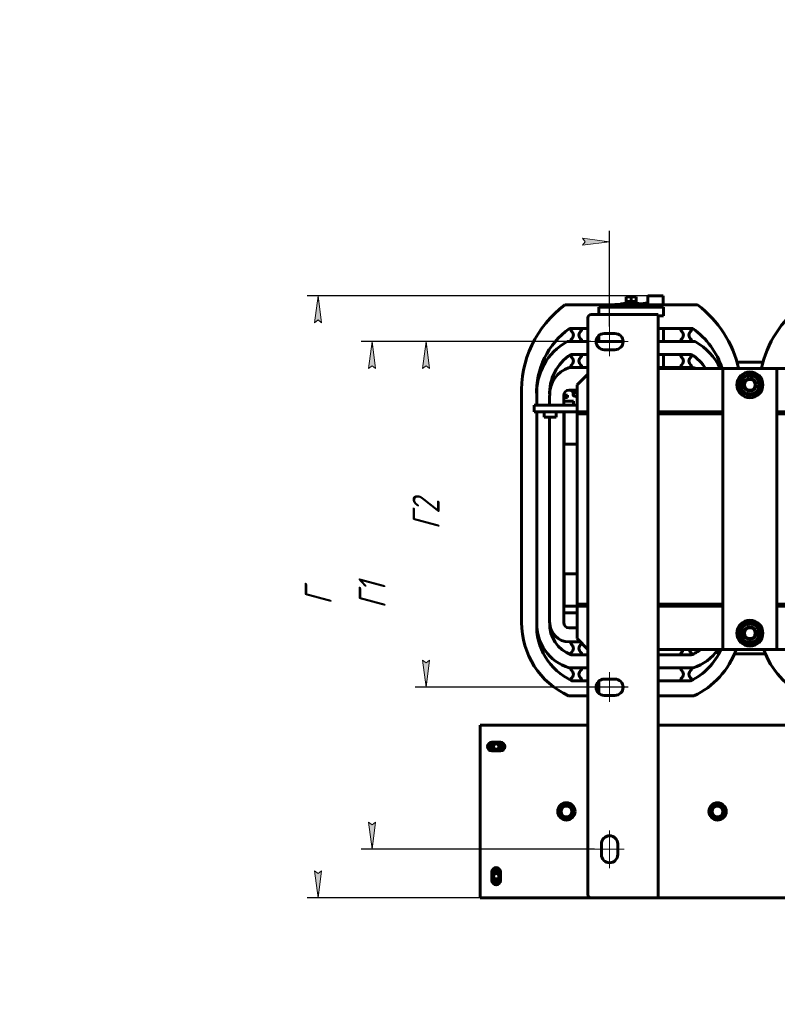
# Model space of a CAD drawing. Header units: millimetres. Extents: x 0 to 297, y 0 to 420.
# Tile 11 of 13: x 0 to 140, y 238 to 420. Entities that reach past the tile are written whole.
import ezdxf

# ---------------------------------------------------------------- set-up
doc = ezdxf.new("R2010")
doc.units = ezdxf.units.MM
for name, pattern in [('K5LT_AXLED', [19.5, 15, -1.5, 1.5, -1.5]), ('K5LT_BASIC', [0]), ('K5LT_THIN', [0])]:
    doc.linetypes.add(name, pattern=pattern)
doc.layers.add('Системный слой', color=7, linetype='Continuous')
doc.styles.add('KDIMTEXTSTYLE', font='GOST_AU.SHX', dxfattribs={"width": 0.96, "oblique": 15, "height": 5})
doc.dimstyles.new('KDIMSTYLE (0.20)', dxfattribs={"dimtxt": 5, "dimasz": 1, "dimexe": 2, "dimexo": 0, "dimgap": 1, "dimtad": 1, "dimlfac": 5, "dimtxsty": 'KDIMTEXTSTYLE', "dimsah": 1, "dimcen": 0, "dimdle": 1, "dimadec": 0, "dimazin": 0, "dimtfac": 0.667, "dimtmove": 0, "dimatfit": 3, "dimfxl": 1, "dimtvp": 1, "dimtolj": 1, "dimtzin": 0, "dimarcsym": 0})

# ---------------------------------------------------------------- blocks, each defined once
blk = doc.blocks.new('U149')
at = {"layer": 'Системный слой', "color": 150, "linetype": 'K5LT_BASIC', "lineweight": 60, "true_color": 0x0080ff}
for p, q in [((130.28, 347.39), (123.28, 347.39)), ((147.28, 347.39), (140.28, 347.39)), ((174.28, 347.39), (167.28, 347.39)), ((191.28, 347.39), (184.28, 347.39))]:
    blk.add_line(p, q, dxfattribs=at)
blk = doc.blocks.new('U150')
at = {"layer": 'Системный слой', "color": 150, "linetype": 'K5LT_BASIC', "lineweight": 60, "true_color": 0x0080ff}
for p, q in [((118.28, 355.39), (130.28, 355.39)), ((140.28, 355.39), (174.28, 355.39)), ((184.28, 355.39), (196.28, 355.39))]:
    blk.add_line(p, q, dxfattribs=at)
blk = doc.blocks.new('U152')
at = {"layer": 'Системный слой', "color": 150, "linetype": 'K5LT_BASIC', "lineweight": 60, "true_color": 0x0080ff}
for p, q in [((119.21, 368.85), (119.22, 368.89)), ((119.21, 368.38), (119.21, 368.85)), ((119.21, 367.67), (119.21, 368.38)), ((119.22, 368.89), (119.22, 368.72)), ((119.22, 368.72), (119.22, 368.24)), ((119.21, 367.19), (119.21, 367.67)), ((119.22, 368.24), (119.22, 367.52)), ((119.22, 367.52), (119.22, 367.19))]:
    blk.add_line(p, q, dxfattribs=at)
blk = doc.blocks.new('U153')
at = {"layer": 'Системный слой', "color": 150, "linetype": 'K5LT_BASIC', "lineweight": 60, "true_color": 0x0080ff}
for p, q in [((116.38, 367.36), (116.38, 367.32)), ((116.38, 367.32), (116.38, 367.28)), ((116.38, 367.28), (116.38, 367.24))]:
    blk.add_line(p, q, dxfattribs=at)
blk = doc.blocks.new('U154')
at = {"layer": 'Системный слой', "color": 150, "linetype": 'K5LT_BASIC', "lineweight": 60, "true_color": 0x0080ff}
for p, q in [((119.22, 368.56), (119.21, 368.38)), ((119.21, 368.38), (119.21, 367.96)), ((119.22, 368.36), (119.22, 368.56)), ((119.22, 367.93), (119.22, 368.36)), ((119.21, 367.96), (119.21, 367.53)), ((119.21, 367.53), (119.22, 367.36)), ((119.22, 367.51), (119.22, 367.93)), ((119.22, 367.36), (119.22, 367.51))]:
    blk.add_line(p, q, dxfattribs=at)
blk = doc.blocks.new('U158')
at = {"layer": 'Системный слой', "color": 150, "linetype": 'K5LT_BASIC', "lineweight": 60, "true_color": 0x0080ff}
for start, end in [(90, 158.054), (201.946, 338.054), (21.946, 90)]:
    blk.add_arc((88.28, 261.39), 0.862, start, end, dxfattribs=at)
blk = doc.blocks.new('U159')
at = {"layer": 'Системный слой', "color": 150, "linetype": 'K5LT_BASIC', "lineweight": 60, "true_color": 0x0080ff}
for start, end in [(130.46, 146.8977), (213.1023, 229.54), (90, 109.54), (70.46, 79.1982), (33.1023, 49.54), (310.46, 326.8977), (250.46, 289.54)]:
    blk.add_arc((88.28, 261.39), 0.955, start, end, dxfattribs=at)
blk = doc.blocks.new('U160')
at = {"layer": 'Системный слой', "color": 150, "linetype": 'K5LT_BASIC', "lineweight": 60, "true_color": 0x0080ff}
for start, end in [(48.5974, 131.4026), (228.5834, 270), (270, 311.4166)]:
    blk.add_arc((88.28, 261.39), 1.2, start, end, dxfattribs=at)
blk = doc.blocks.new('U161')
at = {"layer": 'Системный слой', "color": 150, "linetype": 'K5LT_BASIC', "lineweight": 60, "true_color": 0x0080ff}
for start, end in [(112.0837, 248.1925), (291.8075, 67.9163)]:
    blk.add_arc((88.28, 285.39), 0.862, start, end, dxfattribs=at)
blk = doc.blocks.new('U162')
at = {"layer": 'Системный слой', "color": 150, "linetype": 'K5LT_BASIC', "lineweight": 60, "true_color": 0x0080ff}
for start, end in [(130.46, 169.54), (190.46, 229.54), (10.46, 49.54), (310.46, 349.54)]:
    blk.add_arc((88.28, 285.39), 0.955, start, end, dxfattribs=at)
blk = doc.blocks.new('U163')
at = {"layer": 'Системный слой', "color": 150, "linetype": 'K5LT_BASIC', "lineweight": 60, "true_color": 0x0080ff}
for start, end in [(138.646, 221.4653), (318.5347, 41.354)]:
    blk.add_arc((88.28, 285.39), 1.2, start, end, dxfattribs=at)
blk = doc.blocks.new('U164')
at = {"layer": 'Системный слой', "color": 150, "linetype": 'K5LT_BASIC', "lineweight": 60, "true_color": 0x0080ff}
for p, q in [((105.28, 289.39), (85.28, 289.39)), ((196.28, 289.39), (118.28, 289.39)), ((229.28, 289.39), (209.28, 289.39))]:
    blk.add_line(p, q, dxfattribs=at)
blk = doc.blocks.new('U171')
at = {"layer": 'Системный слой', "color": 150, "linetype": 'K5LT_BASIC', "lineweight": 60, "true_color": 0x0080ff}
for p, q in [((119.28, 362.79), (119.28, 360.39)), ((119.28, 357.99), (119.28, 355.59))]:
    blk.add_line(p, q, dxfattribs=at)
blk = doc.blocks.new('U172')
at = {"layer": 'Системный слой', "color": 150, "linetype": 'K5LT_BASIC', "lineweight": 60, "true_color": 0x0080ff}
for p, q in [((128.38, 347.39), (128.38, 346.99)), ((128.38, 311.79), (128.38, 311.39))]:
    blk.add_line(p, q, dxfattribs=at)
blk = doc.blocks.new('U173')
at = {"layer": 'Системный слой', "color": 150, "linetype": 'K5LT_BASIC', "lineweight": 60, "true_color": 0x0080ff}
for p, q in [((125.78, 347.39), (125.78, 346.99)), ((125.78, 311.79), (125.78, 311.39))]:
    blk.add_line(p, q, dxfattribs=at)
blk = doc.blocks.new('U174')
at = {"layer": 'Системный слой', "color": 150, "linetype": 'K5LT_BASIC', "lineweight": 60, "true_color": 0x0080ff}
for p, q in [((100.78, 350.39), (100.78, 348.59)), ((100.78, 347.39), (100.78, 308.39))]:
    blk.add_line(p, q, dxfattribs=at)
blk = doc.blocks.new('U175')
at = {"layer": 'Системный слой', "color": 150, "linetype": 'K5LT_BASIC', "lineweight": 60, "true_color": 0x0080ff}
for p, q in [((101.78, 355.59), (105.28, 355.59)), ((118.28, 355.59), (124.78, 355.59))]:
    blk.add_line(p, q, dxfattribs=at)
blk = doc.blocks.new('U176')
at = {"layer": 'Системный слой', "color": 150, "linetype": 'K5LT_BASIC', "lineweight": 60, "true_color": 0x0080ff}
for p, q in [((98.18, 348.59), (98.18, 350.39)), ((98.18, 308.39), (98.18, 346.39))]:
    blk.add_line(p, q, dxfattribs=at)
blk = doc.blocks.new('U177')
at = {"layer": 'Системный слой', "color": 150, "linetype": 'K5LT_BASIC', "lineweight": 60, "true_color": 0x0080ff}
for p, q in [((105.28, 357.99), (102.09, 357.99)), ((124.48, 357.99), (118.28, 357.99))]:
    blk.add_line(p, q, dxfattribs=at)
blk = doc.blocks.new('U178')
at = {"layer": 'Системный слой', "color": 150, "linetype": 'K5LT_BASIC', "lineweight": 60, "true_color": 0x0080ff}
for p, q in [((105.28, 299.99), (101.78, 299.99)), ((124.78, 299.99), (118.28, 299.99))]:
    blk.add_line(p, q, dxfattribs=at)
blk = doc.blocks.new('U179')
at = {"layer": 'Системный слой', "color": 150, "linetype": 'K5LT_BASIC', "lineweight": 60, "true_color": 0x0080ff}
for p, q in [((95.78, 348.59), (95.78, 350.35)), ((95.78, 308.39), (95.78, 347.39))]:
    blk.add_line(p, q, dxfattribs=at)
blk = doc.blocks.new('U180')
at = {"layer": 'Системный слой', "color": 150, "linetype": 'K5LT_BASIC', "lineweight": 60, "true_color": 0x0080ff}
for p, q in [((101.43, 360.39), (105.28, 360.39)), ((106.78, 360.39), (111.78, 360.39)), ((118.28, 360.39), (125.13, 360.39))]:
    blk.add_line(p, q, dxfattribs=at)
blk = doc.blocks.new('U181')
at = {"layer": 'Системный слой', "color": 150, "linetype": 'K5LT_BASIC', "lineweight": 60, "true_color": 0x0080ff}
for p, q in [((128.38, 346.99), (128.38, 347.39)), ((128.38, 311.39), (128.38, 311.79))]:
    blk.add_line(p, q, dxfattribs=at)
blk = doc.blocks.new('U182')
at = {"layer": 'Системный слой', "color": 150, "linetype": 'K5LT_BASIC', "lineweight": 60, "true_color": 0x0080ff}
for p, q in [((102.17, 302.39), (105.28, 302.39)), ((118.28, 302.39), (124.4, 302.39))]:
    blk.add_line(p, q, dxfattribs=at)
blk = doc.blocks.new('U183')
at = {"layer": 'Системный слой', "color": 150, "linetype": 'K5LT_BASIC', "lineweight": 60, "true_color": 0x0080ff}
for p, q in [((98.18, 348.59), (98.18, 350.41)), ((98.18, 308.34), (98.18, 346.39))]:
    blk.add_line(p, q, dxfattribs=at)
blk = doc.blocks.new('U184')
at = {"layer": 'Системный слой', "color": 150, "linetype": 'K5LT_BASIC', "lineweight": 60, "true_color": 0x0080ff}
for p, q in [((105.28, 362.79), (101.86, 362.79)), ((124.71, 362.79), (118.28, 362.79))]:
    blk.add_line(p, q, dxfattribs=at)
blk = doc.blocks.new('U185')
at = {"layer": 'Системный слой', "color": 150, "linetype": 'K5LT_BASIC', "lineweight": 60, "true_color": 0x0080ff}
for p, q in [((105.28, 294.79), (101.7, 294.79)), ((124.87, 294.79), (118.28, 294.79))]:
    blk.add_line(p, q, dxfattribs=at)
blk = doc.blocks.new('U186')
at = {"layer": 'Системный слой', "color": 150, "linetype": 'K5LT_BASIC', "lineweight": 60, "true_color": 0x0080ff}
for p, q in [((95.78, 348.59), (95.78, 350.37)), ((95.78, 308.34), (95.78, 347.39))]:
    blk.add_line(p, q, dxfattribs=at)
blk = doc.blocks.new('U187')
at = {"layer": 'Системный слой', "color": 150, "linetype": 'K5LT_BASIC', "lineweight": 60, "true_color": 0x0080ff}
for p, q in [((102.29, 297.59), (105.28, 297.59)), ((118.28, 297.59), (124.28, 297.59))]:
    blk.add_line(p, q, dxfattribs=at)
blk = doc.blocks.new('U188')
at = {"layer": 'Системный слой', "color": 150, "linetype": 'K5LT_BASIC', "lineweight": 60, "true_color": 0x0080ff}
for start, end in [(80.7852, 90), (304.3335, 9.2148)]:
    blk.add_arc((103.85, 304.54), 0.25, start, end, dxfattribs=at)
blk = doc.blocks.new('U217')
at = {"layer": 'Системный слой', "color": 150, "linetype": 'K5LT_BASIC', "lineweight": 60, "true_color": 0x0080ff}
for p, q in [((129.28, 356.38), (129.28, 356.59)), ((129.28, 302.59), (129.28, 303.27))]:
    blk.add_line(p, q, dxfattribs=at)
blk = doc.blocks.new('U219')
at = {"layer": 'Системный слой', "color": 150, "linetype": 'K5LT_BASIC', "lineweight": 60, "true_color": 0x0080ff}
for p, q in [((105.28, 311.79), (103.28, 311.79)), ((130.28, 311.79), (118.28, 311.79)), ((174.28, 311.79), (140.28, 311.79)), ((196.28, 311.79), (184.28, 311.79)), ((211.28, 311.79), (209.28, 311.79))]:
    blk.add_line(p, q, dxfattribs=at)
blk = doc.blocks.new('U220')
at = {"layer": 'Системный слой', "color": 150, "linetype": 'K5LT_BASIC', "lineweight": 60, "true_color": 0x0080ff}
for p, q in [((105.28, 346.99), (103.28, 346.99)), ((130.28, 346.99), (118.28, 346.99)), ((174.28, 346.99), (140.28, 346.99)), ((196.28, 346.99), (184.28, 346.99)), ((211.28, 346.99), (209.28, 346.99))]:
    blk.add_line(p, q, dxfattribs=at)
blk = doc.blocks.new('U225')
at = {"layer": 'Системный слой', "color": 150, "linetype": 'K5LT_BASIC', "lineweight": 60, "true_color": 0x0080ff}
for p, q in [((103.28, 346.99), (105.28, 346.99)), ((118.28, 346.99), (123.28, 346.99))]:
    blk.add_line(p, q, dxfattribs=at)
blk = doc.blocks.new('U226')
at = {"layer": 'Системный слой', "color": 150, "linetype": 'K5LT_BASIC', "lineweight": 60, "true_color": 0x0080ff}
for p, q in [((105.28, 347.39), (103.28, 347.39)), ((123.28, 347.39), (118.28, 347.39))]:
    blk.add_line(p, q, dxfattribs=at)
blk = doc.blocks.new('U231')
at = {"layer": 'Системный слой', "color": 150, "linetype": 'K5LT_BASIC', "lineweight": 60, "true_color": 0x0080ff}
for p, q in [((105.28, 311.79), (103.28, 311.79)), ((123.28, 311.79), (118.28, 311.79))]:
    blk.add_line(p, q, dxfattribs=at)
blk = doc.blocks.new('U232')
at = {"layer": 'Системный слой', "color": 150, "linetype": 'K5LT_BASIC', "lineweight": 60, "true_color": 0x0080ff}
for p, q in [((103.28, 311.39), (105.28, 311.39)), ((118.28, 311.39), (123.28, 311.39))]:
    blk.add_line(p, q, dxfattribs=at)
blk = doc.blocks.new('U233')
at = {"layer": 'Системный слой', "color": 150, "linetype": 'K5LT_BASIC', "lineweight": 60, "true_color": 0x0080ff}
for p, q in [((105.28, 303.39), (105.28, 303.39)), ((118.28, 303.39), (196.28, 303.39)), ((209.28, 303.39), (209.28, 303.39))]:
    blk.add_line(p, q, dxfattribs=at)
blk = doc.blocks.new('U234')
at = {"layer": 'Системный слой', "color": 150, "linetype": 'K5LT_BASIC', "lineweight": 60, "true_color": 0x0080ff}
for p, q in [((105.28, 311.39), (103.28, 311.39)), ((130.28, 311.39), (118.28, 311.39)), ((174.28, 311.39), (140.28, 311.39)), ((196.28, 311.39), (184.28, 311.39)), ((211.28, 311.39), (209.28, 311.39))]:
    blk.add_line(p, q, dxfattribs=at)
blk = doc.blocks.new('U235')
at = {"layer": 'Системный слой', "color": 150, "linetype": 'K5LT_BASIC', "lineweight": 60, "true_color": 0x0080ff}
for p, q in [((103.28, 311.39), (100.78, 311.39)), ((125.78, 311.39), (123.28, 311.39)), ((147.28, 311.39), (144.78, 311.39)), ((169.78, 311.39), (167.28, 311.39)), ((191.28, 311.39), (188.78, 311.39)), ((213.78, 311.39), (211.28, 311.39))]:
    blk.add_line(p, q, dxfattribs=at)
blk = doc.blocks.new('U236')
at = {"layer": 'Системный слой', "color": 150, "linetype": 'K5LT_BASIC', "lineweight": 60, "true_color": 0x0080ff}
for p, q in [((100.78, 310.19), (103.28, 310.19)), ((211.28, 310.19), (213.78, 310.19))]:
    blk.add_line(p, q, dxfattribs=at)
blk = doc.blocks.new('U238')
at = {"layer": 'Системный слой', "color": 150, "linetype": 'K5LT_BASIC', "lineweight": 60, "true_color": 0x0080ff}
for start, end in [(92.9827, 112.5227), (32.9827, 72.0626), (152.9827, 192.0626), (123.3245, 132.0626), (332.9827, 12.0626), (212.9827, 252.0626), (272.9827, 312.0626)]:
    blk.add_arc((135.28, 306.39), 1.91, start, end, dxfattribs=at)
blk = doc.blocks.new('U240')
at = {"layer": 'Системный слой', "color": 150, "linetype": 'K5LT_BASIC', "lineweight": 60, "true_color": 0x0080ff}
for start, end in [(107.9374, 147.0173), (47.9374, 87.0173), (167.9374, 207.0173), (347.9374, 27.0173), (227.9374, 236.6755), (247.4773, 267.0173), (287.9374, 327.0173)]:
    blk.add_arc((135.28, 352.39), 1.91, start, end, dxfattribs=at)
blk = doc.blocks.new('KDIMARROW_01')
at = {"layer": 'Системный слой'}
blk.add_hatch(color=0, dxfattribs=at).paths.add_polyline_path([(-5, -0.66), (0, 0), (-5, 0.66), (-4.5, 0)])
at = {"layer": 'Системный слой', "color": 0, "linetype": 'K5LT_THIN', "lineweight": 18}
for p, q in [((-4.5, 0), (-5, 0.66)), ((-5, 0.66), (0, 0)), ((0, 0), (-5, -0.66)), ((-5, -0.66), (-4.5, 0)), ((0, 0), (-1, 0))]:
    blk.add_line(p, q, dxfattribs=at)

msp = doc.modelspace()

# ---------------------------------------------------------------- linework, layer by layer
at = {"layer": 'Системный слой', "color": 150, "linetype": 'K5LT_BASIC', "lineweight": 60, "true_color": 0x0080ff}
for p, q in [((112.8157, 368.6743), (112.3489, 368.6743)), ((112.3489, 368.6743), (112.3489, 368.6218)), ((112.3489, 367.7983), (112.3489, 368.6218)), ((113.7493, 368.6743), (112.8157, 368.6743)), ((113.2825, 367.7983), (113.2825, 368.6218)), ((114.2161, 368.6743), (113.7493, 368.6743)), ((114.2161, 368.6218), (114.2161, 368.6743)), ((114.2161, 368.6218), (114.2161, 367.7983)), ((119.2157, 368.8924), (116.3824, 368.8924)), ((116.3827, 368.8924), (119.216, 368.8924)), ((119.2157, 368.8924), (119.2157, 368.5587)), ((119.2157, 368.5587), (119.216, 368.5587)), ((119.216, 368.5587), (119.216, 368.8924)), ((100.9988, 367.1918), (125.5668, 367.1918)), ((107.2828, 366.7918), (119.2828, 366.7918)), ((107.2828, 365.3918), (107.2828, 366.7918)), ((107.7545, 367.2006), (107.7545, 367.1918)), ((107.7545, 367.2006), (108.2106, 367.2006)), ((108.2106, 367.2006), (108.2106, 367.1918)), ((108.2106, 367.2006), (119.2106, 367.2006)), ((110.235, 367.2402), (111.0317, 367.2402)), ((110.235, 367.2402), (110.235, 367.2006)), ((111.0317, 367.2402), (111.0317, 367.2006)), ((111.0317, 367.2402), (113.4022, 367.2402)), ((111.2825, 367.2402), (111.2825, 367.3597)), ((114.7211, 367.3597), (111.2825, 367.3597)), ((112.0825, 367.6783), (114.4825, 367.6783)), ((112.0825, 367.6783), (112.0825, 367.4283)), ((112.0825, 367.4283), (114.4825, 367.4283)), ((112.4569, 367.6783), (112.3489, 367.7983)), ((112.3489, 367.7983), (112.8157, 367.7983)), ((112.6825, 367.3597), (112.6825, 367.4283)), ((112.8157, 367.7983), (113.2825, 367.7983)), ((113.2825, 367.7983), (113.7493, 367.7983)), ((113.4022, 367.2402), (113.8632, 367.2402)), ((113.4022, 367.2402), (113.4022, 367.2006)), ((113.7493, 367.7983), (114.2161, 367.7983)), ((113.8632, 367.2402), (113.8747, 367.2402)), ((113.8632, 367.2402), (113.8632, 367.2006)), ((113.8747, 367.2402), (114.1318, 367.2402)), ((113.8747, 367.2402), (113.8747, 367.2006)), ((113.8825, 367.3597), (113.8825, 367.4283)), ((114.1081, 367.6783), (114.2161, 367.7983)), ((114.1318, 367.2402), (114.1318, 367.2006)), ((114.1318, 367.2402), (114.2812, 367.2402)), ((114.2812, 367.2402), (115.0111, 367.2402)), ((114.2812, 367.2402), (114.2812, 367.2006)), ((114.4825, 367.6783), (114.4825, 367.4283)), ((114.7211, 367.3597), (114.8767, 367.3597)), ((115.0111, 367.2402), (115.0226, 367.2402)), ((115.0111, 367.2402), (115.0111, 367.2006)), ((115.0226, 367.2402), (115.6977, 367.2402)), ((115.0226, 367.2402), (115.0226, 367.2006)), ((115.1425, 367.3975), (115.1451, 367.3979)), ((116.3785, 367.5737), (115.1451, 367.3979)), ((115.6977, 367.2402), (115.8955, 367.2402)), ((115.6977, 367.2402), (115.6977, 367.2006)), ((116.3792, 367.3597), (115.7058, 367.2402)), ((115.8955, 367.2402), (116.5442, 367.2402)), ((115.8955, 367.2402), (115.8955, 367.2006)), ((116.5442, 367.2402), (116.5442, 367.2006)), ((119.2106, 367.2006), (119.2106, 367.1918)), ((119.2828, 366.7918), (119.2828, 365.1918)), ((105.2828, 257.9918), (105.2828, 364.7918)), ((105.8828, 365.3918), (117.2828, 365.3918)), ((118.2828, 365.3918), (117.2828, 365.3918)), ((118.2828, 257.3918), (118.2828, 365.3918)), ((119.2828, 365.1918), (118.2828, 365.1918)), ((102.3452, 362.7918), (103.8452, 362.7918)), ((107.2828, 360.3918), (107.2828, 361.5098)), ((110.2828, 361.8918), (108.2828, 361.8918)), ((122.7204, 362.7918), (124.2204, 362.7918)), ((103.8452, 360.3918), (102.3452, 360.3918)), ((124.2204, 360.3918), (122.7204, 360.3918)), ((102.3452, 357.9918), (103.8452, 357.9918)), ((108.2828, 358.8918), (110.2828, 358.8918)), ((122.7204, 357.9918), (124.2204, 357.9918)), ((103.8452, 355.5918), (102.3452, 355.5918)), ((124.2204, 355.5918), (122.7204, 355.5918)), ((129.6971, 356.5918), (129.2828, 356.5918)), ((137.6988, 356.5918), (132.8668, 356.5918)), ((105.2828, 354.3918), (103.2828, 352.3918)), ((130.2828, 355.3918), (130.2828, 303.3918)), ((140.2828, 355.3918), (130.2828, 355.3918)), ((135.0123, 354.4526), (133.3629, 353.1879)), ((135.2828, 354.3404), (135.0123, 354.4526)), ((136.9323, 353.6564), (135.2828, 354.3404)), ((140.2828, 303.3918), (140.2828, 355.3918)), ((103.2828, 348.5918), (103.2828, 352.3918)), ((133.3629, 353.1879), (133.6334, 351.1271)), ((137.2027, 351.5956), (136.9323, 353.6564)), ((92.9828, 308.3924), (92.9828, 350.3056)), ((98.1806, 350.4543), (98.1808, 350.4543)), ((98.258, 351.5018), (98.1973, 351.5018)), ((101.4878, 350.0681), (100.7828, 350.0681)), ((100.7848, 350.4543), (101.4878, 350.4543)), ((101.4878, 350.4543), (101.4878, 350.0681)), ((103.2828, 351.3918), (101.7828, 351.3918)), ((102.4516, 351.1193), (102.1014, 351.3918)), ((102.2294, 351.3918), (102.3323, 351.354)), ((102.4004, 351.3417), (102.7904, 351.3401)), ((102.5288, 350.5314), (102.5288, 350.9615)), ((102.6665, 350.7523), (102.5288, 350.7523)), ((103.2029, 350.1404), (102.6587, 350.3441)), ((103.12, 351.0529), (102.7246, 350.7709)), ((102.8306, 351.3801), (102.8306, 351.3918)), ((103.1619, 351.3337), (103.1619, 351.1343)), ((133.6334, 351.1271), (135.5533, 350.331)), ((134.2335, 350.7958), (134.2627, 350.8662)), ((134.5933, 350.7291), (134.5512, 350.6274)), ((135.5533, 350.331), (137.2027, 351.5956)), ((95.2828, 347.3918), (95.2828, 348.5918)), ((95.2828, 348.5918), (95.8828, 348.5918)), ((95.8828, 348.5918), (103.2828, 348.5918)), ((101.3828, 349.3918), (100.7828, 349.3918)), ((102.5828, 349.3918), (101.3828, 349.3918)), ((102.5828, 349.3918), (102.5828, 348.5918)), ((103.2828, 347.3918), (103.2828, 348.5918)), ((95.8828, 347.3918), (95.2828, 347.3918)), ((95.8828, 347.3918), (103.2828, 347.3918)), ((97.1828, 346.3918), (97.1828, 347.3918)), ((99.3828, 346.3918), (99.3828, 347.3918)), ((100.8828, 341.3918), (100.8828, 347.3918)), ((103.2828, 347.3918), (103.2828, 346.9918)), ((103.2828, 311.791), (103.2828, 346.9918)), ((123.2828, 347.3918), (123.2828, 346.9918)), ((125.6828, 347.3918), (125.6828, 346.9918)), ((99.3828, 346.3918), (97.1828, 346.3918)), ((103.2828, 341.3918), (100.8828, 341.3918)), ((100.8828, 311.3918), (100.8828, 317.3918)), ((100.8828, 317.3918), (103.2828, 317.3918)), ((103.2828, 311.391), (103.2828, 311.791)), ((123.2828, 311.791), (123.2828, 311.391)), ((125.6828, 311.791), (125.6828, 311.3918)), ((103.2828, 311.3918), (100.8828, 311.3918)), ((103.2828, 311.391), (103.2828, 310.191)), ((103.2828, 310.191), (103.2828, 305.391)), ((125.6828, 311.3918), (123.2828, 311.3918)), ((135.2828, 308.3396), (133.6334, 307.6556)), ((134.5512, 308.1553), (134.5933, 308.0537)), ((135.5533, 308.4518), (135.2828, 308.3396)), ((137.2027, 307.1872), (135.5533, 308.4518)), ((101.7828, 307.3918), (103.2828, 307.3918)), ((133.6334, 307.6556), (133.3629, 305.5949)), ((134.2627, 307.9166), (134.2335, 307.987)), ((136.9323, 305.1264), (137.2027, 307.1872)), ((103.882, 304.7918), (101.7828, 304.7918)), ((102.3452, 304.7918), (103.8452, 304.7918)), ((105.2828, 303.391), (103.2828, 305.391)), ((133.3629, 305.5949), (135.0123, 304.3302)), ((135.0123, 304.3302), (136.9323, 305.1264)), ((130.2828, 303.3918), (140.2828, 303.3918)), ((103.8452, 302.3918), (102.3452, 302.3918)), ((124.2204, 302.3918), (122.7204, 302.3918)), ((129.5148, 302.5918), (129.2828, 302.5918)), ((138.1382, 302.5918), (132.4274, 302.5918)), ((102.3452, 299.9918), (103.8452, 299.9918)), ((122.7204, 299.9918), (124.2204, 299.9918)), ((103.8452, 297.5918), (102.3452, 297.5918)), ((107.2828, 295.2737), (107.2828, 297.5098)), ((110.2828, 297.8918), (108.2828, 297.8918)), ((124.2204, 297.5918), (122.7204, 297.5918)), ((108.2828, 294.8918), (110.2828, 294.8918)), ((85.2825, 289.391), (85.2825, 288.791)), ((85.2825, 288.791), (85.2825, 257.991)), ((87.7047, 286.191), (87.2433, 285.3918)), ((87.2433, 285.3918), (87.7056, 284.591)), ((87.4825, 286.191), (89.0825, 286.191)), ((89.0825, 284.591), (87.4825, 284.591)), ((88.8594, 284.591), (89.3218, 285.3918)), ((89.3218, 285.3918), (88.8603, 286.191)), ((100.5897, 274.591), (99.8969, 273.391)), ((101.9754, 274.591), (100.5897, 274.591)), ((102.6682, 273.391), (101.9754, 274.591)), ((128.5897, 274.591), (127.8969, 273.391)), ((129.9754, 274.591), (128.5897, 274.591)), ((130.6682, 273.391), (129.9754, 274.591)), ((99.8969, 273.391), (100.5897, 272.191)), ((100.5897, 272.191), (101.9754, 272.191)), ((101.9754, 272.191), (102.6682, 273.391)), ((127.8969, 273.391), (128.5897, 272.191)), ((128.5897, 272.191), (129.9754, 272.191)), ((129.9754, 272.191), (130.6682, 273.391)), ((107.7828, 267.3918), (107.7828, 265.3918)), ((110.7828, 265.3918), (110.7828, 267.3918)), ((87.7629, 262.2918), (87.4825, 261.8061)), ((87.4825, 260.591), (87.4825, 262.191)), ((87.4825, 260.9774), (87.7629, 260.4918)), ((88.2825, 262.2918), (87.7629, 262.2918)), ((88.2825, 262.3468), (88.2825, 262.2918)), ((88.8022, 262.2918), (88.2825, 262.2918)), ((88.4615, 262.3299), (88.4615, 262.2918)), ((89.0825, 261.8061), (88.8022, 262.2918)), ((88.8022, 260.4918), (89.0825, 260.9774)), ((89.0825, 262.191), (89.0825, 260.591)), ((87.7629, 260.4918), (88.8022, 260.4918)), ((85.2825, 257.991), (85.2825, 257.391)), ((85.2825, 257.391), (229.2825, 257.391)), ((117.2828, 257.3918), (105.8828, 257.3918)), ((117.2828, 257.3918), (118.2828, 257.3918))]:
    msp.add_line(p, q, dxfattribs=at)
at = {"layer": 'Системный слой', "color": 30, "linetype": 'K5LT_AXLED', "lineweight": 18, "true_color": 0xff8000}
for p, q in [((109.2828, 363.2022), (109.2828, 357.7027)), ((105.8065, 360.3918), (112.7515, 360.3918)), ((109.2828, 299.2022), (109.2828, 293.7027)), ((105.8065, 296.3918), (112.7515, 296.3918)), ((109.2828, 262.9154), (109.2828, 269.8605)), ((106.4724, 266.3918), (111.9719, 266.3918))]:
    msp.add_line(p, q, dxfattribs=at)
at = {"layer": 'Системный слой', "color": 150, "linetype": 'K5LT_BASIC', "lineweight": 60, "true_color": 0x0080ff}
for centre, radius in [((135.2828, 352.3918), 2.4), ((135.2828, 352.3918), 1.725), ((135.2828, 352.3918), 1), ((135.2828, 306.391), 2.4), ((135.2828, 306.391), 1.725), ((135.2828, 306.391), 1), ((88.2825, 285.3918), 0.4961), ((101.2825, 273.391), 1.6), ((101.2825, 273.391), 1), ((129.2825, 273.391), 1.6), ((129.2825, 273.391), 1.2), ((129.2825, 273.391), 1), ((88.2825, 261.3918), 0.4961)]:
    msp.add_circle(centre, radius, dxfattribs=at)
for centre, radius, start, end in [((112.8323, 351.2286), 19.8709, 126.549503, 182.662474), ((113.7333, 351.2286), 19.8709, 12.093616, 53.450497), ((156.8323, 351.2286), 19.8709, 126.549503, 167.906384), ((105.8828, 364.7918), 0.6, 90, 180), ((110.0607, 351.0845), 14.2956, 125.020823, 182.855137), ((102.3452, 362.5418), 0.25, 90, 235.666537), ((101.6867, 361.5918), 0.9059, 304.836531, 55.163469), ((104.5037, 361.5918), 0.9059, 124.836531, 235.163469), ((103.8452, 362.5418), 0.25, 304.333463, 90), ((108.2828, 360.3918), 1.5, 90, 270), ((110.2828, 360.3918), 1.5, 270, 90), ((122.7204, 362.5418), 0.25, 90, 235.666537), ((122.0619, 361.5918), 0.9059, 304.836531, 55.163469), ((124.8789, 361.5918), 0.9059, 124.836531, 235.163469), ((124.2204, 362.5418), 0.25, 304.333463, 90), ((116.505, 351.0845), 14.2956, 17.535792, 54.979177), ((106.658, 350.8425), 10.8863, 118.696138, 182.591567), ((102.3452, 360.6418), 0.25, 124.333463, 270), ((103.8452, 360.6418), 0.25, 270, 55.666537), ((122.7204, 360.6418), 0.25, 124.333463, 270), ((124.2204, 360.6418), 0.25, 270, 55.666537), ((119.9076, 350.8425), 10.8863, 24.70125, 61.303862), ((106.658, 350.8425), 8.4863, 122.600928, 182.935308), ((102.3452, 357.7418), 0.25, 90, 235.666537), ((101.6867, 356.7918), 0.9059, 304.836531, 55.163469), ((104.5037, 356.7918), 0.9059, 124.836531, 235.163469), ((103.8452, 357.7418), 0.25, 304.333463, 90), ((122.7204, 357.7418), 0.25, 90, 235.666537), ((122.0619, 356.7918), 0.9059, 304.836531, 55.163469), ((124.8789, 356.7918), 0.9059, 124.836531, 235.163469), ((124.2204, 357.7418), 0.25, 304.333463, 90), ((119.9076, 350.8425), 8.4863, 32.416408, 57.399072), ((103.4481, 350.5927), 5.2692, 108.424414, 182.185279), ((102.3452, 355.8418), 0.25, 124.333463, 270), ((103.8452, 355.8418), 0.25, 270, 55.666537), ((122.7204, 355.8418), 0.25, 124.333463, 270), ((124.2204, 355.8418), 0.25, 270, 55.666537), ((123.1175, 350.5927), 5.2692, 65.61403, 71.575586), ((135.2828, 352.3918), 1.2, 90, 0), ((135.2828, 352.3918), 1.2, 0, 90), ((101.7828, 350.3918), 1, 90, 180), ((102.4012, 351.5417), 0.2, 249.84808, 269.753222), ((102.3288, 350.9615), 0.2, 0, 52.11885), ((102.7288, 350.5314), 0.2, 180, 249.477587), ((102.6665, 350.8523), 0.1, 270, 305.505241), ((102.7906, 351.3801), 0.04, 269.753222, 0), ((103.0619, 351.1343), 0.1, 305.505241, 0), ((103.0619, 351.3337), 0.1, 0, 35.47848), ((103.1328, 349.9531), 0.2, 41.409622, 69.477587), ((135.2828, 352.3918), 1.91, 236.675529, 247.477326), ((107.8797, 308.3443), 14.897, 179.815029, 245.471325), ((107.038, 307.8087), 11.2676, 177.307186, 245.060147), ((104.2355, 308.0866), 8.4582, 177.932165, 253.14319), ((104.2355, 308.0866), 6.0582, 177.556614, 250.053342), ((101.7828, 308.3918), 3.6, 180, 270), ((101.7828, 308.3918), 1, 180, 270), ((135.2828, 306.391), 1.91, 112.522674, 123.324471), ((135.2828, 306.391), 1.2, 90, 180), ((135.2828, 306.391), 1.2, 180, 90), ((102.3452, 304.5418), 0.25, 90, 235.666537), ((102.3452, 302.6418), 0.25, 124.333463, 270), ((101.6867, 303.5918), 0.9059, 304.836531, 55.163469), ((104.5037, 303.5918), 0.9059, 124.836531, 235.163469), ((103.8452, 302.6418), 0.25, 270, 55.666537), ((122.7204, 302.6418), 0.25, 124.333463, 270), ((122.0619, 303.5918), 0.9059, 304.836531, 347.195938), ((124.8789, 303.5918), 0.9059, 192.804062, 235.163469), ((124.2204, 302.6418), 0.25, 270, 55.666537), ((119.5276, 307.8087), 11.2676, 294.939853, 336.916598), ((122.3301, 308.0866), 6.0582, 289.946658, 309.188402), ((122.3301, 308.0866), 8.4582, 286.85681, 326.279105), ((118.6859, 308.3443), 14.897, 294.528675, 340.579063), ((151.8797, 308.3443), 14.897, 199.420937, 245.471325), ((102.3452, 299.7418), 0.25, 90, 235.666537), ((101.6867, 298.7918), 0.9059, 304.836531, 55.163469), ((104.5037, 298.7918), 0.9059, 124.836531, 235.163469), ((103.8452, 299.7418), 0.25, 304.333463, 90), ((122.7204, 299.7418), 0.25, 90, 235.666537), ((122.0619, 298.7918), 0.9059, 304.836531, 55.163469), ((124.8789, 298.7918), 0.9059, 124.836531, 235.163469), ((124.2204, 299.7418), 0.25, 304.333463, 90), ((102.3452, 297.8418), 0.25, 124.333463, 270), ((103.8452, 297.8418), 0.25, 270, 55.666537), ((108.2828, 296.3918), 1.5, 90, 270), ((110.2828, 296.3918), 1.5, 270, 90), ((122.7204, 297.8418), 0.25, 124.333463, 270), ((124.2204, 297.8418), 0.25, 270, 55.666537), ((87.4825, 285.391), 0.8, 90, 270), ((88.2825, 285.3918), 0.6, 90, 0), ((88.2825, 285.3918), 0.6, 0, 90), ((89.0825, 285.391), 0.8, 270, 90), ((101.2825, 273.391), 1.2, 90, 0), ((101.2825, 273.391), 1.2, 0, 90), ((109.2828, 267.3918), 1.5, 0, 180), ((109.2828, 265.3918), 1.5, 180, 0), ((88.2825, 262.191), 0.8, 0, 180), ((88.2825, 261.3918), 0.6, 90, 0), ((88.2825, 261.3918), 0.955, 79.198203, 90), ((88.2825, 261.3918), 0.6, 0, 90), ((88.2825, 260.591), 0.8, 180, 0), ((105.8828, 257.9918), 0.6, 180, 270)]:
    msp.add_arc(centre, radius, start, end, dxfattribs=at)
msp.add_ellipse((116.3825, 367.9597), major_axis=(0, 0.9333), ratio=0.00467798, start_param=0.03572188, end_param=1.57079633, dxfattribs=at)
for points in [[(112.3489, 368.6218), (112.5033, 368.6542), (112.6587, 368.6743), (112.8157, 368.6743)], [(112.8157, 368.6743), (112.9728, 368.6743), (113.1282, 368.6542), (113.2825, 368.6218)], [(113.2825, 368.6218), (113.4369, 368.6542), (113.5923, 368.6743), (113.7493, 368.6743)], [(113.7493, 368.6743), (113.9064, 368.6743), (114.0618, 368.6542), (114.2161, 368.6218)], [(114.8767, 367.3597), (114.9589, 367.372), (115.0479, 367.384), (115.1425, 367.3975)]]:
    msp.add_open_spline(points, degree=3, dxfattribs=at)
msp.add_rational_spline([(116.3781, 367.9597), (116.3781, 367.7379), (116.3785, 367.5296), (116.3792, 367.3597)], [1, 0.959795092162, 0.959795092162, 1], degree=3, dxfattribs=at)

# ---------------------------------------------------------------- block references
at = {"layer": 'Системный слой'}
for name in ['U152', 'U154', 'U153', 'U184', 'U171', 'U180', 'U177', 'U175', 'U217', 'U150', 'U240', 'U186', 'U179', 'U183', 'U176', 'U174', 'U226', 'U220', 'U225', 'U149', 'U173', 'U172', 'U181', 'U219', 'U231', 'U235', 'U236', 'U232', 'U234', 'U238', 'U188', 'U233', 'U182', 'U178', 'U187', 'U185', 'U164', 'U163', 'U162', 'U161', 'U160', 'U159', 'U158']:
    msp.add_blockref(name, (0, 0), dxfattribs=at)

# ---------------------------------------------------------------- dimensions: what is measured, and where the dimension line sits
at = {"layer": 'Системный слой', "color": 7}
msp.add_linear_dim(base=(109.2828, 378.8924), p1=(205.2828, 363.8605), p2=(109.2828, 363.2022), location=(157.2828, 378.8924), text='\\H5.0;\\W0.965;\\Q15;\\H5.0;\\W0.965;\\Q15;\\Q15;Ш1', dimstyle='KDIMSTYLE (0.20)', override={"dimexo": 0, "dimblk1": 'KDIMARROW_01', "dimblk2": 'KDIMARROW_01', "dimse1": 0, "dimse2": 0, "dimclrt": 7, "dimtolj": 1}, dxfattribs=at).render()
for base, p1, p2, location, text in [((55.2825, 368.8924), (85.2825, 257.391), (116.3827, 368.8924), (55.2825, 313.1417), '\\H5.0;\\W0.965;\\Q15;\\H5.0;\\W0.965;\\Q15;\\Q15;Г'), ((65.2825, 360.3918), (106.4724, 266.3918), (105.8065, 360.3918), (65.2825, 313.3918), '\\H5.0;\\W0.965;\\Q15;\\H5.0;\\W0.965;\\Q15;\\Q15;Г1'), ((75.2825, 360.3918), (112.7515, 296.3918), (105.8065, 360.3918), (75.2825, 328.3918), '\\H5.0;\\W0.965;\\Q15;\\H5.0;\\W0.965;\\Q15;\\Q15;Г2')]:
    msp.add_linear_dim(base=base, p1=p1, p2=p2, angle=90, location=location, text=text, dimstyle='KDIMSTYLE (0.20)', override={"dimexo": 0, "dimblk1": 'KDIMARROW_01', "dimblk2": 'KDIMARROW_01', "dimse1": 0, "dimse2": 0, "dimclrt": 7, "dimtolj": 1}, dxfattribs=at).render()

doc.saveas('drawing.dxf')
